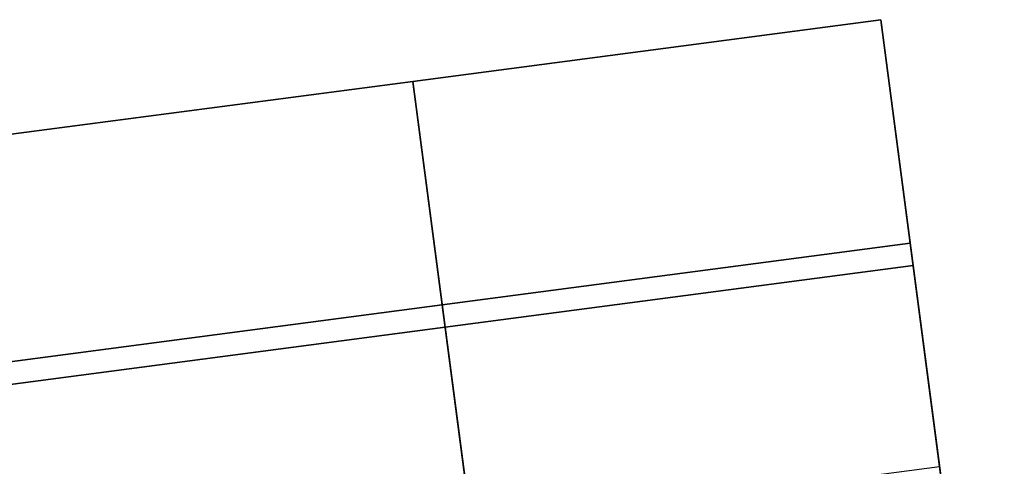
# Model space of a CAD drawing. Header units: millimetres. Extents: x 141.2 to 175.6, y 181.7 to 216.1.
# Tile 256 of 256: x 155.316 to 157.298, y 215.149 to 216.047. Entities that reach past the tile are written whole.
import ezdxf

# ---------------------------------------------------------------- set-up
doc = ezdxf.new("R2010")
doc.units = ezdxf.units.MM
doc.header["$MEASUREMENT"] = 0
doc.layers.add('Default', color=7, linetype='Continuous', true_color=0x000000)

msp = doc.modelspace()

# ---------------------------------------------------------------- meshes
at = {"layer": 'Default', "color": 43}
mesh = msp.add_polyface(dxfattribs=at)
corners = [(155.2954, 214.8102, -2.7783), (156.2373, 214.9342, -2.7783), (157.1791, 215.0582, -2.7783), (155.2303, 215.3047, -2.7434), (156.1721, 215.4287, -2.7434), (157.114, 215.5527, -2.7434), (155.1652, 215.7992, -2.7085), (156.1071, 215.9232, -2.7085), (157.0489, 216.0472, -2.7085)]
mesh.append_faces([[corners[k] for k in face] for face in [(4, 1, 0, 3), (5, 2, 1, 4), (7, 4, 3, 6), (8, 5, 4, 7)]], dxfattribs={"color": 43})
mesh = msp.add_polyface(dxfattribs=at)
corners = [(155.1652, 215.7992, -2.7085), (156.1071, 215.9232, -2.7085), (157.0489, 216.0472, -2.7085), (155.2244, 215.3497, 3.7757), (156.1662, 215.4737, 3.7757), (157.1081, 215.5977, 3.7757), (155.2835, 214.9002, 10.2598), (156.2254, 215.0242, 10.2598), (157.1673, 215.1481, 10.2598)]
mesh.append_faces([[corners[k] for k in face] for face in [(4, 1, 0, 3), (5, 2, 1, 4), (7, 4, 3, 6), (8, 5, 4, 7)]], dxfattribs={"color": 43})
mesh = msp.add_polyface(dxfattribs=at)
corners = [(157.0489, 216.0472, -2.7085), (157.1791, 215.0582, -2.7783), (157.1673, 215.1481, 10.2598), (157.2975, 214.1591, 10.1901), (157.272, 214.3528, 7.3969), (157.2067, 214.8485, 7.3969), (157.2049, 214.8623, 7.1974), (157.2702, 214.3666, 7.1974)]
mesh.append_faces([[corners[k] for k in face] for face in [(1, 0, 6, 6), (2, 6, 0, 0), (6, 7, 1, 1), (3, 5, 2, 2), (6, 2, 5, 5), (5, 3, 4, 4)]], dxfattribs={"color": 43})
mesh = msp.add_polyface(dxfattribs=at)
corners = [(155.1652, 215.7992, -2.7085), (155.2835, 214.9002, 10.2598), (155.2954, 214.8102, -2.7783), (155.4138, 213.9111, 10.1901), (155.3864, 214.1186, 7.1974), (155.3212, 214.6143, 7.1974), (155.323, 214.6005, 7.3969), (155.3883, 214.1048, 7.3969)]
mesh.append_faces([[corners[k] for k in face] for face in [(1, 0, 5, 5), (2, 5, 0, 0), (3, 1, 6, 6), (5, 6, 1, 1), (5, 2, 4, 4), (6, 7, 3, 3)]], dxfattribs={"color": 43})

doc.saveas('drawing.dxf')
